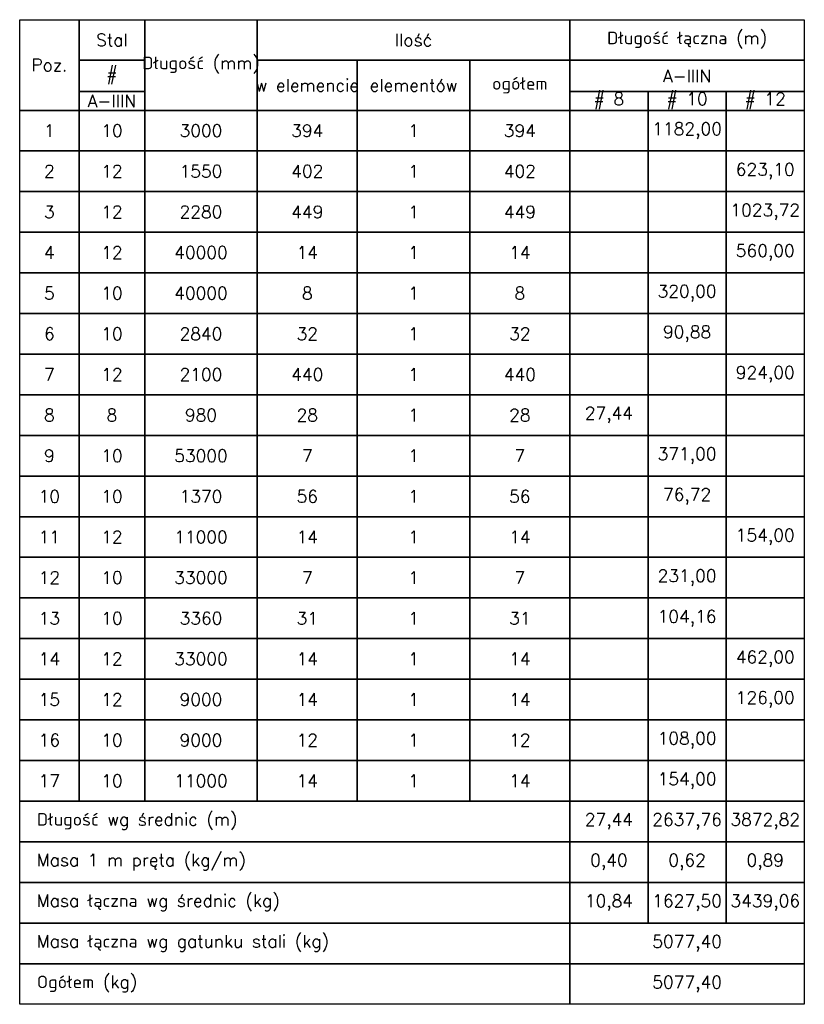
# Model space of a CAD drawing. Extents: x -274995 to 107519, y -337635 to 244261.
# Tile 30 of 49: x 91369 to 93879, y -48874 to -45724. Entities that reach past the tile are written whole.
import ezdxf

# ---------------------------------------------------------------- set-up
doc = ezdxf.new("R2010")
doc.units = 0
doc.header["$LTSCALE"] = 10
doc.header["$MEASUREMENT"] = 0
doc.layers.add('RCAD_tabele zbrojenia', color=7, linetype='Continuous')
doc.styles.add('style2', font='simplex.shx', dxfattribs={"height": 40})

msp = doc.modelspace()

# ---------------------------------------------------------------- linework, layer by layer
at = {"layer": 'RCAD_tabele zbrojenia', "color": 242}
for p, q in [((91368.65065, -45723.65699), (93878.65065, -45723.65699)), ((91368.65065, -48873.65699), (91368.65065, -45723.65699)), ((91368.65065, -45723.65699), (91558.65065, -45723.65699)), ((91368.65065, -46013.65699), (91368.65065, -45723.65699)), ((91558.65065, -45723.65699), (91558.65065, -46013.65699)), ((91558.65065, -45723.65699), (91768.65065, -45723.65699)), ((91558.65065, -45853.65699), (91558.65065, -45723.65699)), ((91768.65065, -45723.65699), (92128.65065, -45723.65699)), ((91768.65065, -46013.65699), (91768.65065, -45723.65699)), ((91768.65065, -45723.65699), (91768.65065, -45853.65699)), ((92128.65065, -45723.65699), (92128.65065, -46013.65699)), ((92128.65065, -45723.65699), (93128.65065, -45723.65699)), ((92128.65065, -45853.65699), (92128.65065, -45723.65699)), ((93128.65065, -45723.65699), (93128.65065, -45853.65699)), ((93128.65065, -45723.65699), (93878.65065, -45723.65699)), ((93128.65065, -45853.65699), (93128.65065, -45723.65699)), ((93878.65065, -45723.65699), (93878.65065, -48873.65699)), ((93878.65065, -45723.65699), (93878.65065, -45853.65699)), ((91768.65065, -45853.65699), (91558.65065, -45853.65699)), ((91558.65065, -45853.65699), (91768.65065, -45853.65699)), ((91558.65065, -45953.65699), (91558.65065, -45853.65699)), ((91768.65065, -45853.65699), (91768.65065, -45953.65699)), ((93128.65065, -45853.65699), (92128.65065, -45853.65699)), ((92128.65065, -45853.65699), (92448.65065, -45853.65699)), ((92128.65065, -46013.65699), (92128.65065, -45853.65699)), ((92448.65065, -45853.65699), (92808.65065, -45853.65699)), ((92448.65065, -46013.65699), (92448.65065, -45853.65699)), ((92448.65065, -45853.65699), (92448.65065, -46013.65699)), ((92808.65065, -45853.65699), (93128.65065, -45853.65699)), ((92808.65065, -46013.65699), (92808.65065, -45853.65699)), ((92808.65065, -45853.65699), (92808.65065, -46013.65699)), ((93128.65065, -45853.65699), (93128.65065, -46013.65699)), ((93878.65065, -45853.65699), (93128.65065, -45853.65699)), ((93128.65065, -45853.65699), (93878.65065, -45853.65699)), ((93128.65065, -45953.65699), (93128.65065, -45853.65699)), ((93878.65065, -45853.65699), (93878.65065, -45953.65699)), ((91768.65065, -45953.65699), (91558.65065, -45953.65699)), ((91558.65065, -45953.65699), (91768.65065, -45953.65699)), ((91558.65065, -46013.65699), (91558.65065, -45953.65699)), ((91768.65065, -45953.65699), (91768.65065, -46013.65699)), ((93878.65065, -45953.65699), (93128.65065, -45953.65699)), ((93128.65065, -45953.65699), (93378.65065, -45953.65699)), ((93128.65065, -46013.65699), (93128.65065, -45953.65699)), ((93378.65065, -45953.65699), (93378.65065, -46013.65699)), ((93378.65065, -45953.65699), (93628.65065, -45953.65699)), ((93378.65065, -46013.65699), (93378.65065, -45953.65699)), ((93628.65065, -45953.65699), (93628.65065, -46013.65699)), ((93628.65065, -45953.65699), (93878.65065, -45953.65699)), ((93628.65065, -46013.65699), (93628.65065, -45953.65699)), ((93878.65065, -45953.65699), (93878.65065, -46013.65699)), ((91558.65065, -46013.65699), (91368.65065, -46013.65699)), ((91368.65065, -46013.65699), (91558.65065, -46013.65699)), ((91368.65065, -46143.65699), (91368.65065, -46013.65699)), ((91768.65065, -46013.65699), (91558.65065, -46013.65699)), ((91558.65065, -46013.65699), (91558.65065, -46143.65699)), ((91558.65065, -46013.65699), (91768.65065, -46013.65699)), ((91558.65065, -46143.65699), (91558.65065, -46013.65699)), ((92128.65065, -46013.65699), (91768.65065, -46013.65699)), ((91768.65065, -46013.65699), (91768.65065, -46143.65699)), ((91768.65065, -46013.65699), (92128.65065, -46013.65699)), ((91768.65065, -46143.65699), (91768.65065, -46013.65699)), ((92448.65065, -46013.65699), (92128.65065, -46013.65699)), ((92128.65065, -46013.65699), (92128.65065, -46143.65699)), ((92128.65065, -46013.65699), (92448.65065, -46013.65699)), ((92128.65065, -46143.65699), (92128.65065, -46013.65699)), ((92808.65065, -46013.65699), (92448.65065, -46013.65699)), ((92448.65065, -46013.65699), (92448.65065, -46143.65699)), ((92448.65065, -46013.65699), (92808.65065, -46013.65699)), ((92448.65065, -46143.65699), (92448.65065, -46013.65699)), ((93128.65065, -46013.65699), (92808.65065, -46013.65699)), ((92808.65065, -46013.65699), (92808.65065, -46143.65699)), ((92808.65065, -46013.65699), (93128.65065, -46013.65699)), ((92808.65065, -46143.65699), (92808.65065, -46013.65699)), ((93378.65065, -46013.65699), (93128.65065, -46013.65699)), ((93128.65065, -46013.65699), (93128.65065, -46143.65699)), ((93128.65065, -46013.65699), (93378.65065, -46013.65699)), ((93128.65065, -46143.65699), (93128.65065, -46013.65699)), ((93628.65065, -46013.65699), (93378.65065, -46013.65699)), ((93378.65065, -46013.65699), (93378.65065, -46143.65699)), ((93378.65065, -46013.65699), (93628.65065, -46013.65699)), ((93378.65065, -46143.65699), (93378.65065, -46013.65699)), ((93878.65065, -46013.65699), (93628.65065, -46013.65699)), ((93628.65065, -46013.65699), (93628.65065, -46143.65699)), ((93628.65065, -46013.65699), (93878.65065, -46013.65699)), ((93628.65065, -46143.65699), (93628.65065, -46013.65699)), ((93878.65065, -46013.65699), (93878.65065, -46143.65699)), ((91558.65065, -46143.65699), (91368.65065, -46143.65699)), ((91368.65065, -46143.65699), (91558.65065, -46143.65699)), ((91368.65065, -46273.65699), (91368.65065, -46143.65699)), ((91768.65065, -46143.65699), (91558.65065, -46143.65699)), ((91558.65065, -46143.65699), (91558.65065, -46273.65699)), ((91558.65065, -46143.65699), (91768.65065, -46143.65699)), ((91558.65065, -46273.65699), (91558.65065, -46143.65699)), ((92128.65065, -46143.65699), (91768.65065, -46143.65699)), ((91768.65065, -46143.65699), (91768.65065, -46273.65699)), ((91768.65065, -46143.65699), (92128.65065, -46143.65699)), ((91768.65065, -46273.65699), (91768.65065, -46143.65699)), ((92448.65065, -46143.65699), (92128.65065, -46143.65699)), ((92128.65065, -46143.65699), (92128.65065, -46273.65699)), ((92128.65065, -46143.65699), (92448.65065, -46143.65699)), ((92128.65065, -46273.65699), (92128.65065, -46143.65699)), ((92808.65065, -46143.65699), (92448.65065, -46143.65699)), ((92448.65065, -46143.65699), (92448.65065, -46273.65699)), ((92448.65065, -46143.65699), (92808.65065, -46143.65699)), ((92448.65065, -46273.65699), (92448.65065, -46143.65699)), ((93128.65065, -46143.65699), (92808.65065, -46143.65699)), ((92808.65065, -46143.65699), (92808.65065, -46273.65699)), ((92808.65065, -46143.65699), (93128.65065, -46143.65699)), ((92808.65065, -46273.65699), (92808.65065, -46143.65699)), ((93378.65065, -46143.65699), (93128.65065, -46143.65699)), ((93128.65065, -46143.65699), (93128.65065, -46273.65699)), ((93128.65065, -46143.65699), (93378.65065, -46143.65699)), ((93128.65065, -46273.65699), (93128.65065, -46143.65699)), ((93628.65065, -46143.65699), (93378.65065, -46143.65699)), ((93378.65065, -46143.65699), (93378.65065, -46273.65699)), ((93378.65065, -46143.65699), (93628.65065, -46143.65699)), ((93378.65065, -46273.65699), (93378.65065, -46143.65699)), ((93878.65065, -46143.65699), (93628.65065, -46143.65699)), ((93628.65065, -46143.65699), (93628.65065, -46273.65699)), ((93628.65065, -46143.65699), (93878.65065, -46143.65699)), ((93628.65065, -46273.65699), (93628.65065, -46143.65699)), ((93878.65065, -46143.65699), (93878.65065, -46273.65699)), ((91558.65065, -46273.65699), (91368.65065, -46273.65699)), ((91368.65065, -46273.65699), (91558.65065, -46273.65699)), ((91368.65065, -46403.65699), (91368.65065, -46273.65699)), ((91768.65065, -46273.65699), (91558.65065, -46273.65699)), ((91558.65065, -46273.65699), (91558.65065, -46403.65699)), ((91558.65065, -46273.65699), (91768.65065, -46273.65699)), ((91558.65065, -46403.65699), (91558.65065, -46273.65699)), ((92128.65065, -46273.65699), (91768.65065, -46273.65699)), ((91768.65065, -46273.65699), (91768.65065, -46403.65699)), ((91768.65065, -46273.65699), (92128.65065, -46273.65699)), ((91768.65065, -46403.65699), (91768.65065, -46273.65699)), ((92448.65065, -46273.65699), (92128.65065, -46273.65699)), ((92128.65065, -46273.65699), (92128.65065, -46403.65699)), ((92128.65065, -46273.65699), (92448.65065, -46273.65699)), ((92128.65065, -46403.65699), (92128.65065, -46273.65699)), ((92808.65065, -46273.65699), (92448.65065, -46273.65699)), ((92448.65065, -46273.65699), (92448.65065, -46403.65699)), ((92448.65065, -46273.65699), (92808.65065, -46273.65699)), ((92448.65065, -46403.65699), (92448.65065, -46273.65699)), ((93128.65065, -46273.65699), (92808.65065, -46273.65699)), ((92808.65065, -46273.65699), (92808.65065, -46403.65699)), ((92808.65065, -46273.65699), (93128.65065, -46273.65699)), ((92808.65065, -46403.65699), (92808.65065, -46273.65699)), ((93378.65065, -46273.65699), (93128.65065, -46273.65699)), ((93128.65065, -46273.65699), (93128.65065, -46403.65699)), ((93128.65065, -46273.65699), (93378.65065, -46273.65699)), ((93128.65065, -46403.65699), (93128.65065, -46273.65699)), ((93628.65065, -46273.65699), (93378.65065, -46273.65699)), ((93378.65065, -46273.65699), (93378.65065, -46403.65699)), ((93378.65065, -46273.65699), (93628.65065, -46273.65699)), ((93378.65065, -46403.65699), (93378.65065, -46273.65699)), ((93878.65065, -46273.65699), (93628.65065, -46273.65699)), ((93628.65065, -46273.65699), (93628.65065, -46403.65699)), ((93628.65065, -46273.65699), (93878.65065, -46273.65699)), ((93628.65065, -46403.65699), (93628.65065, -46273.65699)), ((93878.65065, -46273.65699), (93878.65065, -46403.65699)), ((91558.65065, -46403.65699), (91368.65065, -46403.65699)), ((91368.65065, -46403.65699), (91558.65065, -46403.65699)), ((91368.65065, -46533.65699), (91368.65065, -46403.65699)), ((91768.65065, -46403.65699), (91558.65065, -46403.65699)), ((91558.65065, -46403.65699), (91558.65065, -46533.65699)), ((91558.65065, -46403.65699), (91768.65065, -46403.65699)), ((91558.65065, -46533.65699), (91558.65065, -46403.65699)), ((92128.65065, -46403.65699), (91768.65065, -46403.65699)), ((91768.65065, -46403.65699), (91768.65065, -46533.65699)), ((91768.65065, -46403.65699), (92128.65065, -46403.65699)), ((91768.65065, -46533.65699), (91768.65065, -46403.65699)), ((92448.65065, -46403.65699), (92128.65065, -46403.65699)), ((92128.65065, -46403.65699), (92128.65065, -46533.65699)), ((92128.65065, -46403.65699), (92448.65065, -46403.65699)), ((92128.65065, -46533.65699), (92128.65065, -46403.65699)), ((92808.65065, -46403.65699), (92448.65065, -46403.65699)), ((92448.65065, -46403.65699), (92448.65065, -46533.65699)), ((92448.65065, -46403.65699), (92808.65065, -46403.65699)), ((92448.65065, -46533.65699), (92448.65065, -46403.65699)), ((93128.65065, -46403.65699), (92808.65065, -46403.65699)), ((92808.65065, -46403.65699), (92808.65065, -46533.65699)), ((92808.65065, -46403.65699), (93128.65065, -46403.65699)), ((92808.65065, -46533.65699), (92808.65065, -46403.65699)), ((93378.65065, -46403.65699), (93128.65065, -46403.65699)), ((93128.65065, -46403.65699), (93128.65065, -46533.65699)), ((93128.65065, -46403.65699), (93378.65065, -46403.65699)), ((93128.65065, -46533.65699), (93128.65065, -46403.65699)), ((93628.65065, -46403.65699), (93378.65065, -46403.65699)), ((93378.65065, -46403.65699), (93378.65065, -46533.65699)), ((93378.65065, -46403.65699), (93628.65065, -46403.65699)), ((93378.65065, -46533.65699), (93378.65065, -46403.65699)), ((93878.65065, -46403.65699), (93628.65065, -46403.65699)), ((93628.65065, -46403.65699), (93628.65065, -46533.65699)), ((93628.65065, -46403.65699), (93878.65065, -46403.65699)), ((93628.65065, -46533.65699), (93628.65065, -46403.65699)), ((93878.65065, -46403.65699), (93878.65065, -46533.65699)), ((91558.65065, -46533.65699), (91368.65065, -46533.65699)), ((91368.65065, -46533.65699), (91558.65065, -46533.65699)), ((91368.65065, -46663.65699), (91368.65065, -46533.65699)), ((91768.65065, -46533.65699), (91558.65065, -46533.65699)), ((91558.65065, -46533.65699), (91558.65065, -46663.65699)), ((91558.65065, -46533.65699), (91768.65065, -46533.65699)), ((91558.65065, -46663.65699), (91558.65065, -46533.65699)), ((92128.65065, -46533.65699), (91768.65065, -46533.65699)), ((91768.65065, -46533.65699), (91768.65065, -46663.65699)), ((91768.65065, -46533.65699), (92128.65065, -46533.65699)), ((91768.65065, -46663.65699), (91768.65065, -46533.65699)), ((92448.65065, -46533.65699), (92128.65065, -46533.65699)), ((92128.65065, -46533.65699), (92128.65065, -46663.65699)), ((92128.65065, -46533.65699), (92448.65065, -46533.65699)), ((92128.65065, -46663.65699), (92128.65065, -46533.65699)), ((92808.65065, -46533.65699), (92448.65065, -46533.65699)), ((92448.65065, -46533.65699), (92448.65065, -46663.65699)), ((92448.65065, -46533.65699), (92808.65065, -46533.65699)), ((92448.65065, -46663.65699), (92448.65065, -46533.65699)), ((93128.65065, -46533.65699), (92808.65065, -46533.65699)), ((92808.65065, -46533.65699), (92808.65065, -46663.65699)), ((92808.65065, -46533.65699), (93128.65065, -46533.65699)), ((92808.65065, -46663.65699), (92808.65065, -46533.65699)), ((93378.65065, -46533.65699), (93128.65065, -46533.65699)), ((93128.65065, -46533.65699), (93128.65065, -46663.65699)), ((93128.65065, -46533.65699), (93378.65065, -46533.65699)), ((93128.65065, -46663.65699), (93128.65065, -46533.65699)), ((93628.65065, -46533.65699), (93378.65065, -46533.65699)), ((93378.65065, -46533.65699), (93378.65065, -46663.65699)), ((93378.65065, -46533.65699), (93628.65065, -46533.65699)), ((93378.65065, -46663.65699), (93378.65065, -46533.65699)), ((93878.65065, -46533.65699), (93628.65065, -46533.65699)), ((93628.65065, -46533.65699), (93628.65065, -46663.65699)), ((93628.65065, -46533.65699), (93878.65065, -46533.65699)), ((93628.65065, -46663.65699), (93628.65065, -46533.65699)), ((93878.65065, -46533.65699), (93878.65065, -46663.65699)), ((91558.65065, -46663.65699), (91368.65065, -46663.65699)), ((91368.65065, -46663.65699), (91558.65065, -46663.65699)), ((91368.65065, -46793.65699), (91368.65065, -46663.65699)), ((91768.65065, -46663.65699), (91558.65065, -46663.65699)), ((91558.65065, -46663.65699), (91558.65065, -46793.65699)), ((91558.65065, -46663.65699), (91768.65065, -46663.65699)), ((91558.65065, -46793.65699), (91558.65065, -46663.65699)), ((92128.65065, -46663.65699), (91768.65065, -46663.65699)), ((91768.65065, -46663.65699), (91768.65065, -46793.65699)), ((91768.65065, -46663.65699), (92128.65065, -46663.65699)), ((91768.65065, -46793.65699), (91768.65065, -46663.65699)), ((92448.65065, -46663.65699), (92128.65065, -46663.65699)), ((92128.65065, -46663.65699), (92128.65065, -46793.65699)), ((92128.65065, -46663.65699), (92448.65065, -46663.65699)), ((92128.65065, -46793.65699), (92128.65065, -46663.65699)), ((92808.65065, -46663.65699), (92448.65065, -46663.65699)), ((92448.65065, -46663.65699), (92448.65065, -46793.65699)), ((92448.65065, -46663.65699), (92808.65065, -46663.65699)), ((92448.65065, -46793.65699), (92448.65065, -46663.65699)), ((93128.65065, -46663.65699), (92808.65065, -46663.65699)), ((92808.65065, -46663.65699), (92808.65065, -46793.65699)), ((92808.65065, -46663.65699), (93128.65065, -46663.65699)), ((92808.65065, -46793.65699), (92808.65065, -46663.65699)), ((93378.65065, -46663.65699), (93128.65065, -46663.65699)), ((93128.65065, -46663.65699), (93128.65065, -46793.65699)), ((93128.65065, -46663.65699), (93378.65065, -46663.65699)), ((93128.65065, -46793.65699), (93128.65065, -46663.65699)), ((93628.65065, -46663.65699), (93378.65065, -46663.65699)), ((93378.65065, -46663.65699), (93378.65065, -46793.65699)), ((93378.65065, -46663.65699), (93628.65065, -46663.65699)), ((93378.65065, -46793.65699), (93378.65065, -46663.65699)), ((93878.65065, -46663.65699), (93628.65065, -46663.65699)), ((93628.65065, -46663.65699), (93628.65065, -46793.65699)), ((93628.65065, -46663.65699), (93878.65065, -46663.65699)), ((93628.65065, -46793.65699), (93628.65065, -46663.65699)), ((93878.65065, -46663.65699), (93878.65065, -46793.65699)), ((91558.65065, -46793.65699), (91368.65065, -46793.65699)), ((91368.65065, -46793.65699), (91558.65065, -46793.65699)), ((91368.65065, -46923.65699), (91368.65065, -46793.65699)), ((91768.65065, -46793.65699), (91558.65065, -46793.65699)), ((91558.65065, -46793.65699), (91558.65065, -46923.65699)), ((91558.65065, -46793.65699), (91768.65065, -46793.65699)), ((91558.65065, -46923.65699), (91558.65065, -46793.65699)), ((92128.65065, -46793.65699), (91768.65065, -46793.65699)), ((91768.65065, -46793.65699), (91768.65065, -46923.65699)), ((91768.65065, -46793.65699), (92128.65065, -46793.65699)), ((91768.65065, -46923.65699), (91768.65065, -46793.65699)), ((92448.65065, -46793.65699), (92128.65065, -46793.65699)), ((92128.65065, -46793.65699), (92128.65065, -46923.65699)), ((92128.65065, -46793.65699), (92448.65065, -46793.65699)), ((92128.65065, -46923.65699), (92128.65065, -46793.65699)), ((92808.65065, -46793.65699), (92448.65065, -46793.65699)), ((92448.65065, -46793.65699), (92448.65065, -46923.65699)), ((92448.65065, -46793.65699), (92808.65065, -46793.65699)), ((92448.65065, -46923.65699), (92448.65065, -46793.65699)), ((93128.65065, -46793.65699), (92808.65065, -46793.65699)), ((92808.65065, -46793.65699), (92808.65065, -46923.65699)), ((92808.65065, -46793.65699), (93128.65065, -46793.65699)), ((92808.65065, -46923.65699), (92808.65065, -46793.65699)), ((93378.65065, -46793.65699), (93128.65065, -46793.65699)), ((93128.65065, -46793.65699), (93128.65065, -46923.65699)), ((93128.65065, -46793.65699), (93378.65065, -46793.65699)), ((93128.65065, -46923.65699), (93128.65065, -46793.65699)), ((93628.65065, -46793.65699), (93378.65065, -46793.65699)), ((93378.65065, -46793.65699), (93378.65065, -46923.65699)), ((93378.65065, -46793.65699), (93628.65065, -46793.65699)), ((93378.65065, -46923.65699), (93378.65065, -46793.65699)), ((93878.65065, -46793.65699), (93628.65065, -46793.65699)), ((93628.65065, -46793.65699), (93628.65065, -46923.65699)), ((93628.65065, -46793.65699), (93878.65065, -46793.65699)), ((93628.65065, -46923.65699), (93628.65065, -46793.65699)), ((93878.65065, -46793.65699), (93878.65065, -46923.65699)), ((91558.65065, -46923.65699), (91368.65065, -46923.65699)), ((91368.65065, -46923.65699), (91558.65065, -46923.65699)), ((91368.65065, -47053.65699), (91368.65065, -46923.65699)), ((91768.65065, -46923.65699), (91558.65065, -46923.65699)), ((91558.65065, -46923.65699), (91558.65065, -47053.65699)), ((91558.65065, -46923.65699), (91768.65065, -46923.65699)), ((91558.65065, -47053.65699), (91558.65065, -46923.65699)), ((92128.65065, -46923.65699), (91768.65065, -46923.65699)), ((91768.65065, -46923.65699), (91768.65065, -47053.65699)), ((91768.65065, -46923.65699), (92128.65065, -46923.65699)), ((91768.65065, -47053.65699), (91768.65065, -46923.65699)), ((92448.65065, -46923.65699), (92128.65065, -46923.65699)), ((92128.65065, -46923.65699), (92128.65065, -47053.65699)), ((92128.65065, -46923.65699), (92448.65065, -46923.65699)), ((92128.65065, -47053.65699), (92128.65065, -46923.65699)), ((92808.65065, -46923.65699), (92448.65065, -46923.65699)), ((92448.65065, -46923.65699), (92448.65065, -47053.65699)), ((92448.65065, -46923.65699), (92808.65065, -46923.65699)), ((92448.65065, -47053.65699), (92448.65065, -46923.65699)), ((93128.65065, -46923.65699), (92808.65065, -46923.65699)), ((92808.65065, -46923.65699), (92808.65065, -47053.65699)), ((92808.65065, -46923.65699), (93128.65065, -46923.65699)), ((92808.65065, -47053.65699), (92808.65065, -46923.65699)), ((93378.65065, -46923.65699), (93128.65065, -46923.65699)), ((93128.65065, -46923.65699), (93128.65065, -47053.65699)), ((93128.65065, -46923.65699), (93378.65065, -46923.65699)), ((93128.65065, -47053.65699), (93128.65065, -46923.65699)), ((93628.65065, -46923.65699), (93378.65065, -46923.65699)), ((93378.65065, -46923.65699), (93378.65065, -47053.65699)), ((93378.65065, -46923.65699), (93628.65065, -46923.65699)), ((93378.65065, -47053.65699), (93378.65065, -46923.65699)), ((93878.65065, -46923.65699), (93628.65065, -46923.65699)), ((93628.65065, -46923.65699), (93628.65065, -47053.65699)), ((93628.65065, -46923.65699), (93878.65065, -46923.65699)), ((93628.65065, -47053.65699), (93628.65065, -46923.65699)), ((93878.65065, -46923.65699), (93878.65065, -47053.65699)), ((91558.65065, -47053.65699), (91368.65065, -47053.65699)), ((91368.65065, -47053.65699), (91558.65065, -47053.65699)), ((91368.65065, -47183.65699), (91368.65065, -47053.65699)), ((91768.65065, -47053.65699), (91558.65065, -47053.65699)), ((91558.65065, -47053.65699), (91558.65065, -47183.65699)), ((91558.65065, -47053.65699), (91768.65065, -47053.65699)), ((91558.65065, -47183.65699), (91558.65065, -47053.65699)), ((92128.65065, -47053.65699), (91768.65065, -47053.65699)), ((91768.65065, -47053.65699), (91768.65065, -47183.65699)), ((91768.65065, -47053.65699), (92128.65065, -47053.65699)), ((91768.65065, -47183.65699), (91768.65065, -47053.65699)), ((92448.65065, -47053.65699), (92128.65065, -47053.65699)), ((92128.65065, -47053.65699), (92128.65065, -47183.65699)), ((92128.65065, -47053.65699), (92448.65065, -47053.65699)), ((92128.65065, -47183.65699), (92128.65065, -47053.65699)), ((92808.65065, -47053.65699), (92448.65065, -47053.65699)), ((92448.65065, -47053.65699), (92448.65065, -47183.65699)), ((92448.65065, -47053.65699), (92808.65065, -47053.65699)), ((92448.65065, -47183.65699), (92448.65065, -47053.65699)), ((93128.65065, -47053.65699), (92808.65065, -47053.65699)), ((92808.65065, -47053.65699), (92808.65065, -47183.65699)), ((92808.65065, -47053.65699), (93128.65065, -47053.65699)), ((92808.65065, -47183.65699), (92808.65065, -47053.65699)), ((93378.65065, -47053.65699), (93128.65065, -47053.65699)), ((93128.65065, -47053.65699), (93128.65065, -47183.65699)), ((93128.65065, -47053.65699), (93378.65065, -47053.65699)), ((93128.65065, -47183.65699), (93128.65065, -47053.65699)), ((93628.65065, -47053.65699), (93378.65065, -47053.65699)), ((93378.65065, -47053.65699), (93378.65065, -47183.65699)), ((93378.65065, -47053.65699), (93628.65065, -47053.65699)), ((93378.65065, -47183.65699), (93378.65065, -47053.65699)), ((93878.65065, -47053.65699), (93628.65065, -47053.65699)), ((93628.65065, -47053.65699), (93628.65065, -47183.65699)), ((93628.65065, -47053.65699), (93878.65065, -47053.65699)), ((93628.65065, -47183.65699), (93628.65065, -47053.65699)), ((93878.65065, -47053.65699), (93878.65065, -47183.65699)), ((91558.65065, -47183.65699), (91368.65065, -47183.65699)), ((91368.65065, -47183.65699), (91558.65065, -47183.65699)), ((91368.65065, -47313.65699), (91368.65065, -47183.65699)), ((91768.65065, -47183.65699), (91558.65065, -47183.65699)), ((91558.65065, -47183.65699), (91558.65065, -47313.65699)), ((91558.65065, -47183.65699), (91768.65065, -47183.65699)), ((91558.65065, -47313.65699), (91558.65065, -47183.65699)), ((92128.65065, -47183.65699), (91768.65065, -47183.65699)), ((91768.65065, -47183.65699), (91768.65065, -47313.65699)), ((91768.65065, -47183.65699), (92128.65065, -47183.65699)), ((91768.65065, -47313.65699), (91768.65065, -47183.65699)), ((92448.65065, -47183.65699), (92128.65065, -47183.65699)), ((92128.65065, -47183.65699), (92128.65065, -47313.65699)), ((92128.65065, -47183.65699), (92448.65065, -47183.65699)), ((92128.65065, -47313.65699), (92128.65065, -47183.65699)), ((92808.65065, -47183.65699), (92448.65065, -47183.65699)), ((92448.65065, -47183.65699), (92448.65065, -47313.65699)), ((92448.65065, -47183.65699), (92808.65065, -47183.65699)), ((92448.65065, -47313.65699), (92448.65065, -47183.65699)), ((93128.65065, -47183.65699), (92808.65065, -47183.65699)), ((92808.65065, -47183.65699), (92808.65065, -47313.65699)), ((92808.65065, -47183.65699), (93128.65065, -47183.65699)), ((92808.65065, -47313.65699), (92808.65065, -47183.65699)), ((93378.65065, -47183.65699), (93128.65065, -47183.65699)), ((93128.65065, -47183.65699), (93128.65065, -47313.65699)), ((93128.65065, -47183.65699), (93378.65065, -47183.65699)), ((93128.65065, -47313.65699), (93128.65065, -47183.65699)), ((93628.65065, -47183.65699), (93378.65065, -47183.65699)), ((93378.65065, -47183.65699), (93378.65065, -47313.65699)), ((93378.65065, -47183.65699), (93628.65065, -47183.65699)), ((93378.65065, -47313.65699), (93378.65065, -47183.65699)), ((93878.65065, -47183.65699), (93628.65065, -47183.65699)), ((93628.65065, -47183.65699), (93628.65065, -47313.65699)), ((93628.65065, -47183.65699), (93878.65065, -47183.65699)), ((93628.65065, -47313.65699), (93628.65065, -47183.65699)), ((93878.65065, -47183.65699), (93878.65065, -47313.65699)), ((91558.65065, -47313.65699), (91368.65065, -47313.65699)), ((91368.65065, -47313.65699), (91558.65065, -47313.65699)), ((91368.65065, -47443.65699), (91368.65065, -47313.65699)), ((91768.65065, -47313.65699), (91558.65065, -47313.65699)), ((91558.65065, -47313.65699), (91558.65065, -47443.65699)), ((91558.65065, -47313.65699), (91768.65065, -47313.65699)), ((91558.65065, -47443.65699), (91558.65065, -47313.65699)), ((92128.65065, -47313.65699), (91768.65065, -47313.65699)), ((91768.65065, -47313.65699), (91768.65065, -47443.65699)), ((91768.65065, -47313.65699), (92128.65065, -47313.65699)), ((91768.65065, -47443.65699), (91768.65065, -47313.65699)), ((92448.65065, -47313.65699), (92128.65065, -47313.65699)), ((92128.65065, -47313.65699), (92128.65065, -47443.65699)), ((92128.65065, -47313.65699), (92448.65065, -47313.65699)), ((92128.65065, -47443.65699), (92128.65065, -47313.65699)), ((92808.65065, -47313.65699), (92448.65065, -47313.65699)), ((92448.65065, -47313.65699), (92448.65065, -47443.65699)), ((92448.65065, -47313.65699), (92808.65065, -47313.65699)), ((92448.65065, -47443.65699), (92448.65065, -47313.65699)), ((93128.65065, -47313.65699), (92808.65065, -47313.65699)), ((92808.65065, -47313.65699), (92808.65065, -47443.65699)), ((92808.65065, -47313.65699), (93128.65065, -47313.65699)), ((92808.65065, -47443.65699), (92808.65065, -47313.65699)), ((93378.65065, -47313.65699), (93128.65065, -47313.65699)), ((93128.65065, -47313.65699), (93128.65065, -47443.65699)), ((93128.65065, -47313.65699), (93378.65065, -47313.65699)), ((93128.65065, -47443.65699), (93128.65065, -47313.65699)), ((93628.65065, -47313.65699), (93378.65065, -47313.65699)), ((93378.65065, -47313.65699), (93378.65065, -47443.65699)), ((93378.65065, -47313.65699), (93628.65065, -47313.65699)), ((93378.65065, -47443.65699), (93378.65065, -47313.65699)), ((93878.65065, -47313.65699), (93628.65065, -47313.65699)), ((93628.65065, -47313.65699), (93628.65065, -47443.65699)), ((93628.65065, -47313.65699), (93878.65065, -47313.65699)), ((93628.65065, -47443.65699), (93628.65065, -47313.65699)), ((93878.65065, -47313.65699), (93878.65065, -47443.65699)), ((91558.65065, -47443.65699), (91368.65065, -47443.65699)), ((91368.65065, -47443.65699), (91558.65065, -47443.65699)), ((91368.65065, -47573.65699), (91368.65065, -47443.65699)), ((91768.65065, -47443.65699), (91558.65065, -47443.65699)), ((91558.65065, -47443.65699), (91558.65065, -47573.65699)), ((91558.65065, -47443.65699), (91768.65065, -47443.65699)), ((91558.65065, -47573.65699), (91558.65065, -47443.65699)), ((92128.65065, -47443.65699), (91768.65065, -47443.65699)), ((91768.65065, -47443.65699), (91768.65065, -47573.65699)), ((91768.65065, -47443.65699), (92128.65065, -47443.65699)), ((91768.65065, -47573.65699), (91768.65065, -47443.65699)), ((92448.65065, -47443.65699), (92128.65065, -47443.65699)), ((92128.65065, -47443.65699), (92128.65065, -47573.65699)), ((92128.65065, -47443.65699), (92448.65065, -47443.65699)), ((92128.65065, -47573.65699), (92128.65065, -47443.65699)), ((92808.65065, -47443.65699), (92448.65065, -47443.65699)), ((92448.65065, -47443.65699), (92448.65065, -47573.65699)), ((92448.65065, -47443.65699), (92808.65065, -47443.65699)), ((92448.65065, -47573.65699), (92448.65065, -47443.65699)), ((93128.65065, -47443.65699), (92808.65065, -47443.65699)), ((92808.65065, -47443.65699), (92808.65065, -47573.65699)), ((92808.65065, -47443.65699), (93128.65065, -47443.65699)), ((92808.65065, -47573.65699), (92808.65065, -47443.65699)), ((93378.65065, -47443.65699), (93128.65065, -47443.65699)), ((93128.65065, -47443.65699), (93128.65065, -47573.65699)), ((93128.65065, -47443.65699), (93378.65065, -47443.65699)), ((93128.65065, -47573.65699), (93128.65065, -47443.65699)), ((93628.65065, -47443.65699), (93378.65065, -47443.65699)), ((93378.65065, -47443.65699), (93378.65065, -47573.65699)), ((93378.65065, -47443.65699), (93628.65065, -47443.65699)), ((93378.65065, -47573.65699), (93378.65065, -47443.65699)), ((93878.65065, -47443.65699), (93628.65065, -47443.65699)), ((93628.65065, -47443.65699), (93628.65065, -47573.65699)), ((93628.65065, -47443.65699), (93878.65065, -47443.65699)), ((93628.65065, -47573.65699), (93628.65065, -47443.65699)), ((93878.65065, -47443.65699), (93878.65065, -47573.65699)), ((91558.65065, -47573.65699), (91368.65065, -47573.65699)), ((91368.65065, -47573.65699), (91558.65065, -47573.65699)), ((91368.65065, -47703.65699), (91368.65065, -47573.65699)), ((91768.65065, -47573.65699), (91558.65065, -47573.65699)), ((91558.65065, -47573.65699), (91558.65065, -47703.65699)), ((91558.65065, -47573.65699), (91768.65065, -47573.65699)), ((91558.65065, -47703.65699), (91558.65065, -47573.65699)), ((92128.65065, -47573.65699), (91768.65065, -47573.65699)), ((91768.65065, -47573.65699), (91768.65065, -47703.65699)), ((91768.65065, -47573.65699), (92128.65065, -47573.65699)), ((91768.65065, -47703.65699), (91768.65065, -47573.65699)), ((92448.65065, -47573.65699), (92128.65065, -47573.65699)), ((92128.65065, -47573.65699), (92128.65065, -47703.65699)), ((92128.65065, -47573.65699), (92448.65065, -47573.65699)), ((92128.65065, -47703.65699), (92128.65065, -47573.65699)), ((92808.65065, -47573.65699), (92448.65065, -47573.65699)), ((92448.65065, -47573.65699), (92448.65065, -47703.65699)), ((92448.65065, -47573.65699), (92808.65065, -47573.65699)), ((92448.65065, -47703.65699), (92448.65065, -47573.65699)), ((93128.65065, -47573.65699), (92808.65065, -47573.65699)), ((92808.65065, -47573.65699), (92808.65065, -47703.65699)), ((92808.65065, -47573.65699), (93128.65065, -47573.65699)), ((92808.65065, -47703.65699), (92808.65065, -47573.65699)), ((93378.65065, -47573.65699), (93128.65065, -47573.65699)), ((93128.65065, -47573.65699), (93128.65065, -47703.65699)), ((93128.65065, -47573.65699), (93378.65065, -47573.65699)), ((93128.65065, -47703.65699), (93128.65065, -47573.65699)), ((93628.65065, -47573.65699), (93378.65065, -47573.65699)), ((93378.65065, -47573.65699), (93378.65065, -47703.65699)), ((93378.65065, -47573.65699), (93628.65065, -47573.65699)), ((93378.65065, -47703.65699), (93378.65065, -47573.65699)), ((93878.65065, -47573.65699), (93628.65065, -47573.65699)), ((93628.65065, -47573.65699), (93628.65065, -47703.65699)), ((93628.65065, -47573.65699), (93878.65065, -47573.65699)), ((93628.65065, -47703.65699), (93628.65065, -47573.65699)), ((93878.65065, -47573.65699), (93878.65065, -47703.65699)), ((91558.65065, -47703.65699), (91368.65065, -47703.65699)), ((91368.65065, -47703.65699), (91558.65065, -47703.65699)), ((91368.65065, -47833.65699), (91368.65065, -47703.65699)), ((91768.65065, -47703.65699), (91558.65065, -47703.65699)), ((91558.65065, -47703.65699), (91558.65065, -47833.65699)), ((91558.65065, -47703.65699), (91768.65065, -47703.65699)), ((91558.65065, -47833.65699), (91558.65065, -47703.65699)), ((92128.65065, -47703.65699), (91768.65065, -47703.65699)), ((91768.65065, -47703.65699), (91768.65065, -47833.65699)), ((91768.65065, -47703.65699), (92128.65065, -47703.65699)), ((91768.65065, -47833.65699), (91768.65065, -47703.65699)), ((92448.65065, -47703.65699), (92128.65065, -47703.65699)), ((92128.65065, -47703.65699), (92128.65065, -47833.65699)), ((92128.65065, -47703.65699), (92448.65065, -47703.65699)), ((92128.65065, -47833.65699), (92128.65065, -47703.65699)), ((92808.65065, -47703.65699), (92448.65065, -47703.65699)), ((92448.65065, -47703.65699), (92448.65065, -47833.65699)), ((92448.65065, -47703.65699), (92808.65065, -47703.65699)), ((92448.65065, -47833.65699), (92448.65065, -47703.65699)), ((93128.65065, -47703.65699), (92808.65065, -47703.65699)), ((92808.65065, -47703.65699), (92808.65065, -47833.65699)), ((92808.65065, -47703.65699), (93128.65065, -47703.65699)), ((92808.65065, -47833.65699), (92808.65065, -47703.65699)), ((93378.65065, -47703.65699), (93128.65065, -47703.65699)), ((93128.65065, -47703.65699), (93128.65065, -47833.65699)), ((93128.65065, -47703.65699), (93378.65065, -47703.65699)), ((93128.65065, -47833.65699), (93128.65065, -47703.65699)), ((93628.65065, -47703.65699), (93378.65065, -47703.65699)), ((93378.65065, -47703.65699), (93378.65065, -47833.65699)), ((93378.65065, -47703.65699), (93628.65065, -47703.65699)), ((93378.65065, -47833.65699), (93378.65065, -47703.65699)), ((93878.65065, -47703.65699), (93628.65065, -47703.65699)), ((93628.65065, -47703.65699), (93628.65065, -47833.65699)), ((93628.65065, -47703.65699), (93878.65065, -47703.65699)), ((93628.65065, -47833.65699), (93628.65065, -47703.65699)), ((93878.65065, -47703.65699), (93878.65065, -47833.65699)), ((91558.65065, -47833.65699), (91368.65065, -47833.65699)), ((91368.65065, -47833.65699), (91558.65065, -47833.65699)), ((91368.65065, -47963.65699), (91368.65065, -47833.65699)), ((91768.65065, -47833.65699), (91558.65065, -47833.65699)), ((91558.65065, -47833.65699), (91558.65065, -47963.65699)), ((91558.65065, -47833.65699), (91768.65065, -47833.65699)), ((91558.65065, -47963.65699), (91558.65065, -47833.65699)), ((92128.65065, -47833.65699), (91768.65065, -47833.65699)), ((91768.65065, -47833.65699), (91768.65065, -47963.65699)), ((91768.65065, -47833.65699), (92128.65065, -47833.65699)), ((91768.65065, -47963.65699), (91768.65065, -47833.65699)), ((92448.65065, -47833.65699), (92128.65065, -47833.65699)), ((92128.65065, -47833.65699), (92128.65065, -47963.65699)), ((92128.65065, -47833.65699), (92448.65065, -47833.65699)), ((92128.65065, -47963.65699), (92128.65065, -47833.65699)), ((92808.65065, -47833.65699), (92448.65065, -47833.65699)), ((92448.65065, -47833.65699), (92448.65065, -47963.65699)), ((92448.65065, -47833.65699), (92808.65065, -47833.65699)), ((92448.65065, -47963.65699), (92448.65065, -47833.65699)), ((93128.65065, -47833.65699), (92808.65065, -47833.65699)), ((92808.65065, -47833.65699), (92808.65065, -47963.65699)), ((92808.65065, -47833.65699), (93128.65065, -47833.65699)), ((92808.65065, -47963.65699), (92808.65065, -47833.65699)), ((93378.65065, -47833.65699), (93128.65065, -47833.65699)), ((93128.65065, -47833.65699), (93128.65065, -47963.65699)), ((93128.65065, -47833.65699), (93378.65065, -47833.65699)), ((93128.65065, -47963.65699), (93128.65065, -47833.65699)), ((93628.65065, -47833.65699), (93378.65065, -47833.65699)), ((93378.65065, -47833.65699), (93378.65065, -47963.65699)), ((93378.65065, -47833.65699), (93628.65065, -47833.65699)), ((93378.65065, -47963.65699), (93378.65065, -47833.65699)), ((93878.65065, -47833.65699), (93628.65065, -47833.65699)), ((93628.65065, -47833.65699), (93628.65065, -47963.65699)), ((93628.65065, -47833.65699), (93878.65065, -47833.65699)), ((93628.65065, -47963.65699), (93628.65065, -47833.65699)), ((93878.65065, -47833.65699), (93878.65065, -47963.65699)), ((91558.65065, -47963.65699), (91368.65065, -47963.65699)), ((91368.65065, -47963.65699), (91558.65065, -47963.65699)), ((91368.65065, -48093.65699), (91368.65065, -47963.65699)), ((91768.65065, -47963.65699), (91558.65065, -47963.65699)), ((91558.65065, -47963.65699), (91558.65065, -48093.65699)), ((91558.65065, -47963.65699), (91768.65065, -47963.65699)), ((91558.65065, -48093.65699), (91558.65065, -47963.65699)), ((92128.65065, -47963.65699), (91768.65065, -47963.65699)), ((91768.65065, -47963.65699), (91768.65065, -48093.65699)), ((91768.65065, -47963.65699), (92128.65065, -47963.65699)), ((91768.65065, -48093.65699), (91768.65065, -47963.65699)), ((92448.65065, -47963.65699), (92128.65065, -47963.65699)), ((92128.65065, -47963.65699), (92128.65065, -48093.65699)), ((92128.65065, -47963.65699), (92448.65065, -47963.65699)), ((92128.65065, -48093.65699), (92128.65065, -47963.65699)), ((92808.65065, -47963.65699), (92448.65065, -47963.65699)), ((92448.65065, -47963.65699), (92448.65065, -48093.65699)), ((92448.65065, -47963.65699), (92808.65065, -47963.65699)), ((92448.65065, -48093.65699), (92448.65065, -47963.65699)), ((93128.65065, -47963.65699), (92808.65065, -47963.65699)), ((92808.65065, -47963.65699), (92808.65065, -48093.65699)), ((92808.65065, -47963.65699), (93128.65065, -47963.65699)), ((92808.65065, -48093.65699), (92808.65065, -47963.65699)), ((93378.65065, -47963.65699), (93128.65065, -47963.65699)), ((93128.65065, -47963.65699), (93128.65065, -48093.65699)), ((93128.65065, -47963.65699), (93378.65065, -47963.65699)), ((93128.65065, -48093.65699), (93128.65065, -47963.65699)), ((93628.65065, -47963.65699), (93378.65065, -47963.65699)), ((93378.65065, -47963.65699), (93378.65065, -48093.65699)), ((93378.65065, -47963.65699), (93628.65065, -47963.65699)), ((93378.65065, -48093.65699), (93378.65065, -47963.65699)), ((93878.65065, -47963.65699), (93628.65065, -47963.65699)), ((93628.65065, -47963.65699), (93628.65065, -48093.65699)), ((93628.65065, -47963.65699), (93878.65065, -47963.65699)), ((93628.65065, -48093.65699), (93628.65065, -47963.65699)), ((93878.65065, -47963.65699), (93878.65065, -48093.65699)), ((91558.65065, -48093.65699), (91368.65065, -48093.65699)), ((91368.65065, -48093.65699), (91558.65065, -48093.65699)), ((91368.65065, -48223.65699), (91368.65065, -48093.65699)), ((91768.65065, -48093.65699), (91558.65065, -48093.65699)), ((91558.65065, -48093.65699), (91558.65065, -48223.65699)), ((91558.65065, -48093.65699), (91768.65065, -48093.65699)), ((91558.65065, -48223.65699), (91558.65065, -48093.65699)), ((92128.65065, -48093.65699), (91768.65065, -48093.65699)), ((91768.65065, -48093.65699), (91768.65065, -48223.65699)), ((91768.65065, -48093.65699), (92128.65065, -48093.65699)), ((91768.65065, -48223.65699), (91768.65065, -48093.65699)), ((92448.65065, -48093.65699), (92128.65065, -48093.65699)), ((92128.65065, -48093.65699), (92128.65065, -48223.65699)), ((92128.65065, -48093.65699), (92448.65065, -48093.65699)), ((92128.65065, -48223.65699), (92128.65065, -48093.65699)), ((92808.65065, -48093.65699), (92448.65065, -48093.65699)), ((92448.65065, -48093.65699), (92448.65065, -48223.65699)), ((92448.65065, -48093.65699), (92808.65065, -48093.65699)), ((92448.65065, -48223.65699), (92448.65065, -48093.65699)), ((93128.65065, -48093.65699), (92808.65065, -48093.65699)), ((92808.65065, -48093.65699), (92808.65065, -48223.65699)), ((92808.65065, -48093.65699), (93128.65065, -48093.65699)), ((92808.65065, -48223.65699), (92808.65065, -48093.65699)), ((93378.65065, -48093.65699), (93128.65065, -48093.65699)), ((93128.65065, -48093.65699), (93128.65065, -48223.65699)), ((93128.65065, -48093.65699), (93378.65065, -48093.65699)), ((93128.65065, -48223.65699), (93128.65065, -48093.65699)), ((93628.65065, -48093.65699), (93378.65065, -48093.65699)), ((93378.65065, -48093.65699), (93378.65065, -48223.65699)), ((93378.65065, -48093.65699), (93628.65065, -48093.65699)), ((93378.65065, -48223.65699), (93378.65065, -48093.65699)), ((93878.65065, -48093.65699), (93628.65065, -48093.65699)), ((93628.65065, -48093.65699), (93628.65065, -48223.65699)), ((93628.65065, -48093.65699), (93878.65065, -48093.65699)), ((93628.65065, -48223.65699), (93628.65065, -48093.65699)), ((93878.65065, -48093.65699), (93878.65065, -48223.65699)), ((91368.65065, -48223.65699), (93128.65065, -48223.65699)), ((91368.65065, -48353.65699), (91368.65065, -48223.65699)), ((91558.65065, -48223.65699), (91368.65065, -48223.65699)), ((91768.65065, -48223.65699), (91558.65065, -48223.65699)), ((92128.65065, -48223.65699), (91768.65065, -48223.65699)), ((92448.65065, -48223.65699), (92128.65065, -48223.65699)), ((92808.65065, -48223.65699), (92448.65065, -48223.65699)), ((93128.65065, -48223.65699), (92808.65065, -48223.65699)), ((93128.65065, -48223.65699), (93128.65065, -48353.65699)), ((93378.65065, -48223.65699), (93128.65065, -48223.65699)), ((93128.65065, -48223.65699), (93378.65065, -48223.65699)), ((93128.65065, -48353.65699), (93128.65065, -48223.65699)), ((93628.65065, -48223.65699), (93378.65065, -48223.65699)), ((93378.65065, -48223.65699), (93378.65065, -48353.65699)), ((93378.65065, -48223.65699), (93628.65065, -48223.65699)), ((93378.65065, -48353.65699), (93378.65065, -48223.65699)), ((93878.65065, -48223.65699), (93628.65065, -48223.65699)), ((93628.65065, -48223.65699), (93628.65065, -48353.65699)), ((93628.65065, -48223.65699), (93878.65065, -48223.65699)), ((93628.65065, -48353.65699), (93628.65065, -48223.65699)), ((93878.65065, -48223.65699), (93878.65065, -48353.65699)), ((91368.65065, -48353.65699), (93128.65065, -48353.65699)), ((91368.65065, -48483.65699), (91368.65065, -48353.65699)), ((93128.65065, -48353.65699), (91368.65065, -48353.65699)), ((93128.65065, -48353.65699), (93128.65065, -48483.65699)), ((93378.65065, -48353.65699), (93128.65065, -48353.65699)), ((93128.65065, -48353.65699), (93378.65065, -48353.65699)), ((93128.65065, -48483.65699), (93128.65065, -48353.65699)), ((93628.65065, -48353.65699), (93378.65065, -48353.65699)), ((93378.65065, -48353.65699), (93378.65065, -48483.65699)), ((93378.65065, -48353.65699), (93628.65065, -48353.65699)), ((93378.65065, -48483.65699), (93378.65065, -48353.65699)), ((93878.65065, -48353.65699), (93628.65065, -48353.65699)), ((93628.65065, -48353.65699), (93628.65065, -48483.65699)), ((93628.65065, -48353.65699), (93878.65065, -48353.65699)), ((93628.65065, -48483.65699), (93628.65065, -48353.65699)), ((93878.65065, -48353.65699), (93878.65065, -48483.65699)), ((91368.65065, -48483.65699), (93128.65065, -48483.65699)), ((91368.65065, -48613.65699), (91368.65065, -48483.65699)), ((93128.65065, -48483.65699), (91368.65065, -48483.65699)), ((93128.65065, -48483.65699), (93128.65065, -48613.65699)), ((93378.65065, -48483.65699), (93128.65065, -48483.65699)), ((93128.65065, -48483.65699), (93378.65065, -48483.65699)), ((93128.65065, -48613.65699), (93128.65065, -48483.65699)), ((93628.65065, -48483.65699), (93378.65065, -48483.65699)), ((93378.65065, -48483.65699), (93378.65065, -48613.65699)), ((93378.65065, -48483.65699), (93628.65065, -48483.65699)), ((93378.65065, -48613.65699), (93378.65065, -48483.65699)), ((93878.65065, -48483.65699), (93628.65065, -48483.65699)), ((93628.65065, -48483.65699), (93628.65065, -48613.65699)), ((93628.65065, -48483.65699), (93878.65065, -48483.65699)), ((93628.65065, -48613.65699), (93628.65065, -48483.65699)), ((93878.65065, -48483.65699), (93878.65065, -48613.65699)), ((91368.65065, -48613.65699), (93128.65065, -48613.65699)), ((91368.65065, -48743.65699), (91368.65065, -48613.65699)), ((93128.65065, -48613.65699), (91368.65065, -48613.65699)), ((93128.65065, -48613.65699), (93128.65065, -48743.65699)), ((93128.65065, -48613.65699), (93878.65065, -48613.65699)), ((93128.65065, -48743.65699), (93128.65065, -48613.65699)), ((93378.65065, -48613.65699), (93128.65065, -48613.65699)), ((93628.65065, -48613.65699), (93378.65065, -48613.65699)), ((93878.65065, -48613.65699), (93628.65065, -48613.65699)), ((93878.65065, -48613.65699), (93878.65065, -48743.65699)), ((91368.65065, -48743.65699), (93128.65065, -48743.65699)), ((91368.65065, -48873.65699), (91368.65065, -48743.65699)), ((93128.65065, -48743.65699), (91368.65065, -48743.65699)), ((93128.65065, -48743.65699), (93128.65065, -48873.65699)), ((93878.65065, -48743.65699), (93128.65065, -48743.65699)), ((93128.65065, -48743.65699), (93878.65065, -48743.65699)), ((93128.65065, -48873.65699), (93128.65065, -48743.65699)), ((93878.65065, -48743.65699), (93878.65065, -48873.65699)), ((93878.65065, -48873.65699), (91368.65065, -48873.65699)), ((93128.65065, -48873.65699), (91368.65065, -48873.65699)), ((93878.65065, -48873.65699), (93128.65065, -48873.65699))]:
    msp.add_line(p, q, dxfattribs=at)

# ---------------------------------------------------------------- texts
at = {"layer": 'RCAD_tabele zbrojenia', "color": 3, "char_height": 40, "style": 'style2'}
for s, insert, width, attachment_point in [('Stal', (91663.65065, -45788.65699), 210, 5), ('Ilość', (92628.65065, -45788.65699), 1000, 5), ('Długość łączna (m)', (93503.65065, -45788.65699), 750, 5), ('Długość (mm)', (91948.65065, -45868.65699), 360, 5), ('Poz.', (91463.65065, -45868.65699), 190, 5), ('#', (91663.65065, -45903.65699), 210, 5), ('A-IIIN', (93503.65065, -45903.65699), 750, 5), ('w elemencie', (92288.65065, -45933.65699), 320, 5), ('elementów', (92628.65065, -45933.65699), 360, 5), ('ogółem', (92968.65065, -45933.65699), 320, 5), ('A-IIIN', (91663.65065, -45983.65699), 210, 5), ('# 8', (93253.65065, -45983.65699), 250, 5), ('# 10', (93503.65065, -45983.65699), 250, 5), ('# 12', (93753.65065, -45983.65699), 250, 5), ('  Długość wg średnic (m)', (91368.65065, -48288.65699), 1760, 4), ('  Masa 1 m pręta (kg/m)', (91368.65065, -48418.65699), 1760, 4), ('  Masa łączna wg średnic (kg)', (91368.65065, -48548.65699), 1760, 4), ('  Masa łączna wg gatunku stali (kg)', (91368.65065, -48678.65699), 1760, 4), ('  Ogółem (kg)', (91368.65065, -48808.65699), 1760, 4)]:
    msp.add_mtext(s, dxfattribs=dict(at, insert=insert, width=width, attachment_point=attachment_point))
at = {"layer": 'RCAD_tabele zbrojenia', "color": 2, "char_height": 40, "attachment_point": 5, "style": 'style2'}
for s, insert, width in [('10', (91663.65065, -46078.65699), 210), ('3000', (91948.65065, -46078.65699), 360), ('394', (92288.65065, -46078.65699), 320), ('394', (92968.65065, -46078.65699), 320), ('1182,00', (93503.65065, -46078.65699), 250), ('1', (91463.65065, -46078.65699), 190), ('1', (92628.65065, -46078.65699), 360), ('2', (91463.65065, -46208.65699), 190), ('12', (91663.65065, -46208.65699), 210), ('1550', (91948.65065, -46208.65699), 360), ('402', (92288.65065, -46208.65699), 320), ('1', (92628.65065, -46208.65699), 360), ('402', (92968.65065, -46208.65699), 320), ('623,10', (93753.65065, -46208.65699), 250), ('3', (91463.65065, -46338.65699), 190), ('12', (91663.65065, -46338.65699), 210), ('2280', (91948.65065, -46338.65699), 360), ('449', (92288.65065, -46338.65699), 320), ('1', (92628.65065, -46338.65699), 360), ('449', (92968.65065, -46338.65699), 320), ('1023,72', (93753.65065, -46338.65699), 250), ('4', (91463.65065, -46468.65699), 190), ('12', (91663.65065, -46468.65699), 210), ('40000', (91948.65065, -46468.65699), 360), ('14', (92288.65065, -46468.65699), 320), ('1', (92628.65065, -46468.65699), 360), ('14', (92968.65065, -46468.65699), 320), ('560,00', (93753.65065, -46468.65699), 250), ('5', (91463.65065, -46598.65699), 190), ('10', (91663.65065, -46598.65699), 210), ('40000', (91948.65065, -46598.65699), 360), ('8', (92288.65065, -46598.65699), 320), ('1', (92628.65065, -46598.65699), 360), ('8', (92968.65065, -46598.65699), 320), ('320,00', (93503.65065, -46598.65699), 250), ('6', (91463.65065, -46728.65699), 190), ('10', (91663.65065, -46728.65699), 210), ('2840', (91948.65065, -46728.65699), 360), ('32', (92288.65065, -46728.65699), 320), ('1', (92628.65065, -46728.65699), 360), ('32', (92968.65065, -46728.65699), 320), ('90,88', (93503.65065, -46728.65699), 250), ('7', (91463.65065, -46858.65699), 190), ('12', (91663.65065, -46858.65699), 210), ('2100', (91948.65065, -46858.65699), 360), ('440', (92288.65065, -46858.65699), 320), ('1', (92628.65065, -46858.65699), 360), ('440', (92968.65065, -46858.65699), 320), ('924,00', (93753.65065, -46858.65699), 250), ('8', (91463.65065, -46988.65699), 190), ('8', (91663.65065, -46988.65699), 210), ('980', (91948.65065, -46988.65699), 360), ('28', (92288.65065, -46988.65699), 320), ('1', (92628.65065, -46988.65699), 360), ('28', (92968.65065, -46988.65699), 320), ('27,44', (93253.65065, -46988.65699), 250), ('9', (91463.65065, -47118.65699), 190), ('10', (91663.65065, -47118.65699), 210), ('53000', (91948.65065, -47118.65699), 360), ('7', (92288.65065, -47118.65699), 320), ('1', (92628.65065, -47118.65699), 360), ('7', (92968.65065, -47118.65699), 320), ('371,00', (93503.65065, -47118.65699), 250), ('10', (91463.65065, -47248.65699), 190), ('10', (91663.65065, -47248.65699), 210), ('1370', (91948.65065, -47248.65699), 360), ('56', (92288.65065, -47248.65699), 320), ('1', (92628.65065, -47248.65699), 360), ('56', (92968.65065, -47248.65699), 320), ('76,72', (93503.65065, -47248.65699), 250), ('11', (91463.65065, -47378.65699), 190), ('12', (91663.65065, -47378.65699), 210), ('11000', (91948.65065, -47378.65699), 360), ('14', (92288.65065, -47378.65699), 320), ('1', (92628.65065, -47378.65699), 360), ('14', (92968.65065, -47378.65699), 320), ('154,00', (93753.65065, -47378.65699), 250), ('12', (91463.65065, -47508.65699), 190), ('10', (91663.65065, -47508.65699), 210), ('33000', (91948.65065, -47508.65699), 360), ('7', (92288.65065, -47508.65699), 320), ('1', (92628.65065, -47508.65699), 360), ('7', (92968.65065, -47508.65699), 320), ('231,00', (93503.65065, -47508.65699), 250), ('13', (91463.65065, -47638.65699), 190), ('10', (91663.65065, -47638.65699), 210), ('3360', (91948.65065, -47638.65699), 360), ('31', (92288.65065, -47638.65699), 320), ('1', (92628.65065, -47638.65699), 360), ('31', (92968.65065, -47638.65699), 320), ('104,16', (93503.65065, -47638.65699), 250), ('14', (91463.65065, -47768.65699), 190), ('12', (91663.65065, -47768.65699), 210), ('33000', (91948.65065, -47768.65699), 360), ('14', (92288.65065, -47768.65699), 320), ('1', (92628.65065, -47768.65699), 360), ('14', (92968.65065, -47768.65699), 320), ('462,00', (93753.65065, -47768.65699), 250), ('15', (91463.65065, -47898.65699), 190), ('12', (91663.65065, -47898.65699), 210), ('9000', (91948.65065, -47898.65699), 360), ('14', (92288.65065, -47898.65699), 320), ('1', (92628.65065, -47898.65699), 360), ('14', (92968.65065, -47898.65699), 320), ('126,00', (93753.65065, -47898.65699), 250), ('16', (91463.65065, -48028.65699), 190), ('10', (91663.65065, -48028.65699), 210), ('9000', (91948.65065, -48028.65699), 360), ('12', (92288.65065, -48028.65699), 320), ('1', (92628.65065, -48028.65699), 360), ('12', (92968.65065, -48028.65699), 320), ('108,00', (93503.65065, -48028.65699), 250), ('17', (91463.65065, -48158.65699), 190), ('10', (91663.65065, -48158.65699), 210), ('11000', (91948.65065, -48158.65699), 360), ('14', (92288.65065, -48158.65699), 320), ('1', (92628.65065, -48158.65699), 360), ('14', (92968.65065, -48158.65699), 320), ('154,00', (93503.65065, -48158.65699), 250), ('27,44', (93253.65065, -48288.65699), 250), ('2637,76', (93503.65065, -48288.65699), 250), ('3872,82', (93753.65065, -48288.65699), 250), ('0,40', (93253.65065, -48418.65699), 250), ('0,62', (93503.65065, -48418.65699), 250), ('0,89', (93753.65065, -48418.65699), 250), ('10,84', (93253.65065, -48548.65699), 250), ('1627,50', (93503.65065, -48548.65699), 250), ('3439,06', (93753.65065, -48548.65699), 250), ('5077,40', (93503.65065, -48678.65699), 750), ('5077,40', (93503.65065, -48808.65699), 750)]:
    msp.add_mtext(s, dxfattribs=dict(at, insert=insert, width=width))

doc.saveas('drawing.dxf')
